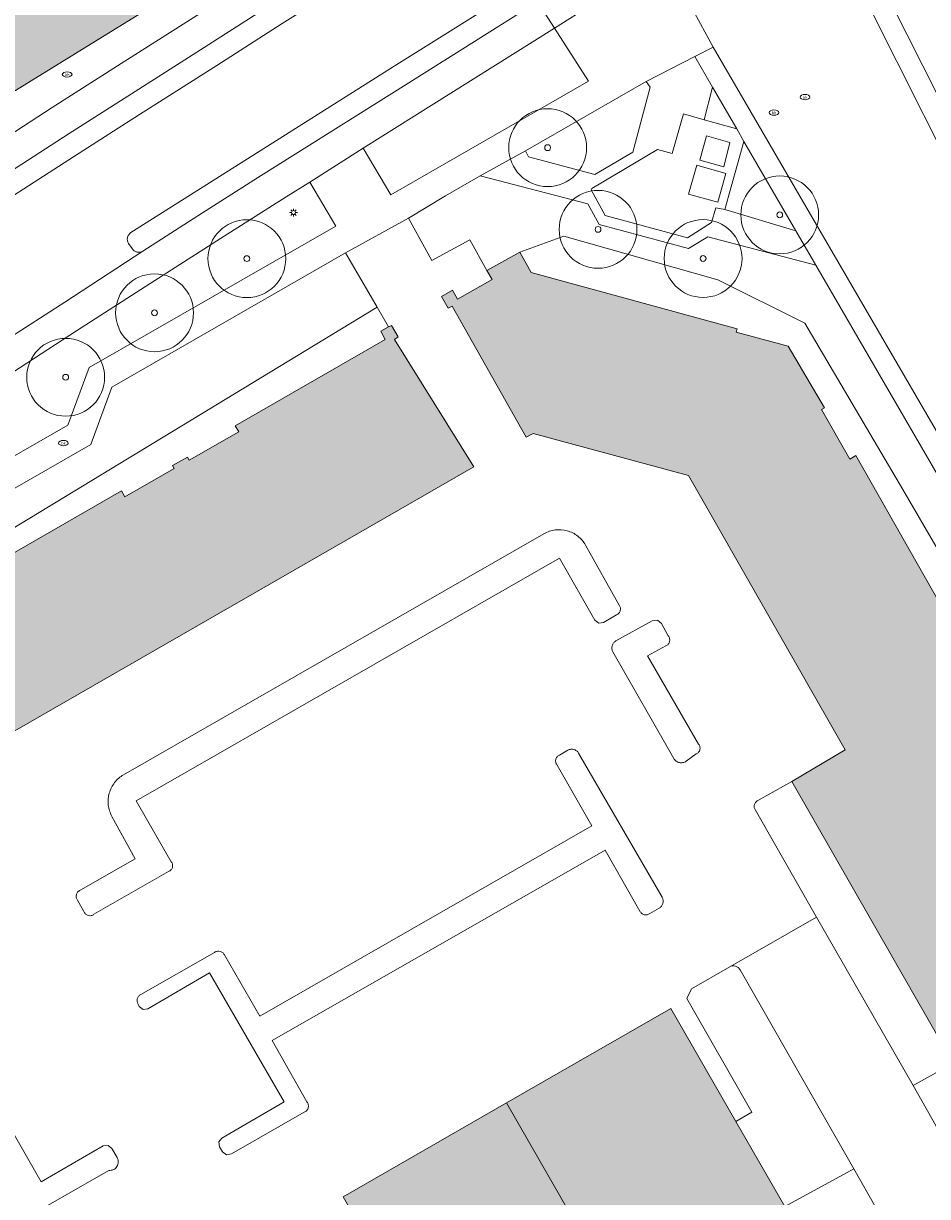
# Model space of a CAD drawing. Header units: metres. Extents: x 187482 to 189800, y 333582 to 335019.
# Tile 173 of 256: x 189154 to 189212, y 334002 to 334078. Entities that reach past the tile are written whole.
import ezdxf
from ezdxf.enums import TextEntityAlignment as Align

# ---------------------------------------------------------------- set-up
doc = ezdxf.new("R2010")
doc.units = ezdxf.units.M
doc.layers.get('0').update_dxf_attribs({"color": 252, "lineweight": 18})
for name, color, linetype, lineweight in [('B-WE-GR-BEPLANTING_CULTUUR_BODEMBEDEKKER-GV', 252, 'Continuous', 18), ('B-WE-GR-BEPLANTING_CULTUUR_HEESTERS-GV', 252, 'Continuous', 18), ('B-WE-GR-BEPLANTING_CULTUUR_VASTE PLANTENVAK-GV', 252, 'Continuous', 18), ('B-WE-GR-BOOM-S', 252, 'Continuous', 18), ('B-WE-IE-MEUBILAIR-S', 252, 'Continuous', 18), ('B-WE-IE-TERREINAFSCHEIDING_KUNSTMATIG_MUUR-G', 252, 'IE-TERREINAFSCHEIDING_KUNSTMATIG-SO', 18), ('B-WE-OG-BEBOUWING-GV', 252, 'Continuous', 18), ('B-WE-OG-TERREIN_ERF-GV', 252, 'Continuous', 18), ('B-WE-VH-GESLOTENVERHARDING-GV', 252, 'Continuous', 18), ('B-WE-VH-GESLOTENVERHARDING_ASFALT-GV', 252, 'Continuous', 18), ('B-WE-VH-OPENVERHARDING-GV', 252, 'Continuous', 18), ('B-WE-VH-OPENVERHARDING_BETONSTRAATSTEEN-GV', 252, 'Continuous', 18), ('B-WE-VH-OPENVERHARDING_TEGEL-GV', 252, 'Continuous', 18)]:
    doc.layers.add(name, color=color, linetype=linetype, lineweight=lineweight)
doc.layers.add('B-WE-OG-BEBOUWING-V', color=7, linetype='Continuous', lineweight=18, true_color=0xf0f0f0)
doc.styles.add('NLCS-ISO', font='NLCS-ISO.ttf')
doc.linetypes.add('IE-TERREINAFSCHEIDING_KUNSTMATIG-SO', pattern='A,4,[82,NLCS.SHX,S=0.75,R=90,X=0,Y=0],4,-2', length=10)

# ---------------------------------------------------------------- blocks, each defined once
blk = doc.blocks.new('SIE-MEUBILAIR_PAAL_LICHTMAST-SO')
for points in [[(-0.62, 0), (-1, 0)], [(-0.71, 0.71), (-0.44, 0.44)], [(0, 1), (0, 0.62)], [(0.44, 0.44), (0.71, 0.71)], [(1, 0), (0.62, 0)], [(-0.71, -0.71), (-0.44, -0.44)], [(0, -0.62), (0, -1)], [(0.44, -0.44), (0.71, -0.71)]]:
    blk.add_lwpolyline(points)
blk.add_circle((0, 0), 0.5)
blk = doc.blocks.new('SIE-MEUBILAIR_PUT_BRANDKRAAN-SO')
blk.add_ellipse((0, 0), major_axis=(1.25, 0), ratio=0.54)
at = {"style": 'NLCS-ISO'}
blk.add_text('bk', height=0.75, dxfattribs=at).set_placement((0.03, 0), align=Align.MIDDLE_CENTER)
blk = doc.blocks.new('SGR-BOOM_GBKN-SO')
at = {"color": 0, "linetype": 'ByBlock', "lineweight": 18}
for radius in [2, 0.15]:
    blk.add_circle((0, 0), radius, dxfattribs=at)

msp = doc.modelspace()

# ---------------------------------------------------------------- hatches: boundary and pattern name
at = {"layer": 'B-WE-OG-BEBOUWING-V'}
h = msp.add_hatch(color=256, dxfattribs=at)
h.dxf.hatch_style = 1
h.paths.add_polyline_path([(189160.873, 334100.61), (189137.693, 334081.692), (189126.926, 334072.905), (189126.422, 334072.494), (189133.493, 334060.76), (189171.537, 334084.231), (189165.107, 334093.896)], flags=17)
h = msp.add_hatch(color=256, dxfattribs=at)
h.dxf.hatch_style = 1
h.paths.add_polyline_path([(189213.953, 334010.731), (189222.582, 334015.677), (189220.987, 334018.479), (189221.178, 334018.588), (189214.014, 334031.16), (189217.025, 334032.921), (189215.233, 334036.086), (189215.042, 334035.977), (189213.232, 334039.14), (189213.614, 334039.359), (189207.698, 334049.765), (189207.314, 334049.547), (189205.51, 334052.726), (189205.702, 334052.835), (189203.363, 334056.789), (189200.028, 334057.688), (189200.085, 334057.901), (189186.849, 334061.538), (189186.127, 334062.834), (189184.014, 334061.658), (189184.343, 334061.083), (189182.127, 334059.817), (189181.803, 334060.384), (189181.096, 334059.986), (189181.523, 334059.228), (189181.776, 334059.37), (189186.521, 334050.949), (189186.981, 334051.196), (189196.95, 334048.488), (189207.021, 334030.863), (189203.599, 334028.836)], flags=17)
h = msp.add_hatch(color=256, dxfattribs=at)
h.dxf.hatch_style = 1
h.paths.add_polyline_path([(189093.343, 334048.264), (189096.366, 334043.209), (189101.137, 334046.062), (189096.264, 334054.111), (189093.677, 334052.553), (189092.877, 334053.881), (189092.088, 334054.223), (189089.87, 334057.907), (189087.837, 334056.683), (189091.545, 334051.27)], flags=16)
h.paths.add_polyline_path([(189088.418, 333997.368), (189085.784, 333995.857), (189085.894, 333995.666), (189085.187, 333995.258), (189083.096, 333994.052), (189088.041, 333985.419), (189123.803, 334005.971), (189121.49, 334010.076), (189123.687, 334011.328), (189124.028, 334010.73), (189150.98, 334026.187), (189148.741, 334030.065), (189150.889, 334031.305), (189151.237, 334030.704), (189183.175, 334049.045), (189178.072, 334057.232), (189178.311, 334057.391), (189177.873, 334058.127), (189177.699, 334058.034), (189177.194, 334057.765), (189177.476, 334057.236), (189167.845, 334051.675), (189168.064, 334051.292), (189164.887, 334049.483), (189164.778, 334049.675), (189163.818, 334049.129), (189163.927, 334048.937), (189160.751, 334047.128), (189160.532, 334047.512), (189150.158, 334041.536), (189150.378, 334041.152), (189147.205, 334039.33), (189147.095, 334039.522), (189143.777, 334037.633), (189145.778, 334034.146), (189142.378, 334032.195), (189142.154, 334032.585), (189131.737, 334026.607), (189131.956, 334026.225), (189128.808, 334024.418), (189128.698, 334024.609), (189127.736, 334024.056), (189127.845, 334023.865), (189124.688, 334022.053), (189124.469, 334022.435), (189119.785, 334019.803), (189119.481, 334020.317), (189118.735, 334019.876), (189119.074, 334019.302), (189116.905, 334018.02), (189116.57, 334018.586), (189114.489, 334017.414), (189116.68, 334013.577), (189114.377, 334012.255), (189103.446, 334005.982), (189103.665, 334005.6), (189101.536, 334004.378), (189101.427, 334004.569), (189100.549, 334004.065), (189100.659, 334003.874), (189098.53, 334002.652), (189098.305, 334003.043)], flags=17)
h = msp.add_hatch(color=256, dxfattribs=at)
h.dxf.hatch_style = 1
h.paths.add_polyline_path([(189197.445, 333997.277), (189199.012, 333998.178), (189203.562, 334000.793), (189203.139, 334001.529), (189199.996, 334006.998), (189195.822, 334014.258), (189185.259, 334008.183), (189193.001, 333994.723)], flags=17)
h = msp.add_hatch(color=256, dxfattribs=at)
h.dxf.hatch_style = 1
h.paths.add_polyline_path([(189193.001, 333994.723), (189185.259, 334008.183), (189174.769, 334002.15), (189182.509, 333988.691), (189186.972, 333991.257), (189188.557, 333992.168)], flags=17)

# ---------------------------------------------------------------- linework, layer by layer
at = {"layer": 'B-WE-GR-BEPLANTING_CULTUUR_BODEMBEDEKKER-GV', "flags": 128}
for points in [[(189194.505, 334073.438), (189194.232, 334073.802), (189186.497, 334069.34), (189186.679, 334068.958), (189190.945, 334067.833), (189193.386, 334069.268)], [(189198.504, 334073.426), (189197.965, 334071.331), (189200.058, 334070.749)], [(189183.58, 334067.742), (189181.341, 334066.447), (189178.973, 334065.021), (189180.467, 334062.294), (189182.919, 334063.619), (189184.014, 334061.658), (189186.127, 334062.834), (189188.948, 334063.855), (189198.839, 334061.064), (189204.423, 334058.272), (189210.725, 334047.583), (189219.499, 334032.507), (189229.245, 334016.13), (189231.133, 334017.218), (189205.142, 334062.001), (189198.207, 334063.827), (189196.97, 334063.077), (189191.224, 334064.614), (189190.484, 334065.94)], [(189158.455, 334055.431), (189174.296, 334064.502), (189172.643, 334067.335), (189171.125, 334066.387), (189166.895, 334063.708), (189162.683, 334061.012), (189157.641, 334057.778), (189152.601, 334054.513), (189148.97, 334052.119), (189151.19, 334048.337), (189157.086, 334051.72)], [(189174.919, 334062.79), (189159.919, 334054.162), (189158.566, 334050.486), (189137.116, 334038.158), (189135.726, 334033.04), (189117.329, 334022.331), (189118.142, 334020.911), (189126.33, 334025.567), (189137.019, 334031.948), (189141.486, 334037.771), (189176.954, 334059.308)]]:
    msp.add_lwpolyline(points, close=True, dxfattribs=at)
at = {"layer": 'B-WE-GR-BEPLANTING_CULTUUR_HEESTERS-GV', "flags": 128}
for points in [[(189190.531, 334073.824), (189188.345, 334077.226), (189180.423, 334072.248), (189176.071, 334069.506), (189177.828, 334066.528)], [(189203.139, 334001.529), (189203.562, 334000.793), (189199.012, 333998.178), (189200.114, 333996.259), (189209.015, 334001.421), (189207.577, 334003.94)]]:
    msp.add_lwpolyline(points, close=True, dxfattribs=at)
for points in [[(189219.499, 334032.507), (189210.725, 334047.583), (189204.423, 334058.272), (189198.839, 334061.064), (189188.948, 334063.855), (189186.127, 334062.834), (189186.849, 334061.538), (189200.085, 334057.901), (189200.028, 334057.688), (189203.363, 334056.789), (189205.702, 334052.835), (189205.51, 334052.726), (189207.314, 334049.547), (189207.698, 334049.765), (189213.614, 334039.359)], [(189150.158, 334041.536), (189160.532, 334047.512), (189160.751, 334047.128), (189163.927, 334048.937), (189163.818, 334049.129), (189164.778, 334049.675), (189164.887, 334049.483), (189168.064, 334051.292), (189167.845, 334051.675), (189177.476, 334057.236), (189177.194, 334057.765), (189177.699, 334058.034), (189176.954, 334059.308), (189141.486, 334037.771)], [(189187.674, 334044.749), (189160.67, 334029.262)], [(189192.515, 334040.154), (189190.346, 334044.013)], [(189163.735, 334023.67), (189161.471, 334027.6), (189188.668, 334043.186), (189190.94, 334039.191), (189191.191, 334038.998), (189191.504, 334039.042), (189192.342, 334039.543)], [(189195.66, 334038.181), (189195.225, 334038.979), (189194.959, 334039.192), (189194.62, 334039.154), (189192.297, 334037.86)], [(189197.606, 334031.232), (189194.335, 334036.906), (189195.502, 334037.543)], [(189192.102, 334037.158), (189196.013, 334030.308)], [(189189.215, 334030.842), (189188.669, 334030.529)], [(189195.261, 334021.401), (189189.9, 334030.658)], [(189196.809, 334030.136), (189197.456, 334030.603)], [(189188.523, 334029.89), (189190.744, 334025.976), (189169.422, 334013.748), (189167.165, 334017.659)], [(189159.921, 334026.594), (189161.42, 334023.868), (189157.928, 334021.865)], [(189172.45, 334008.244), (189170.208, 334012.188), (189191.599, 334024.422), (189193.842, 334020.512)], [(189158.768, 334020.304), (189163.546, 334023.052)], [(189157.712, 334021.206), (189158.124, 334020.477)], [(189194.479, 334020.353), (189195.069, 334020.689)], [(189160.254, 334004.676), (189159.926, 334005.264), (189159.679, 334005.458), (189159.367, 334005.418), (189155.385, 334003.121), (189147.959, 334016.055), (189151.856, 334018.31)], [(189166.519, 334017.855), (189161.779, 334015.145)], [(189161.605, 334014.523), (189161.679, 334014.384), (189161.925, 334014.185), (189162.239, 334014.225), (189166.196, 334016.531), (189170.984, 334008.246), (189166.982, 334005.929), (189166.791, 334005.677), (189166.838, 334005.365), (189167.03, 334005.05), (189167.289, 334004.859), (189167.608, 334004.903), (189172.275, 334007.585)], [(189199.608, 334016.927), (189197.152, 334015.509), (189196.851, 334014.886), (189201.025, 334007.588), (189199.996, 334006.998), (189203.139, 334001.529), (189207.577, 334003.94), (189200.27, 334016.738)], [(189213.953, 334010.731), (189211.384, 334009.297), (189212.873, 334006.696)], [(189154.741, 334000.985), (189159.718, 334003.851)]]:
    msp.add_lwpolyline(points, dxfattribs=at)
at = {"layer": 'B-WE-GR-BEPLANTING_CULTUUR_HEESTERS-GV'}
for points in [[(189188.4, 334044.992, 0.100371), (189187.674, 334044.749)], [(189189.163, 334044.938, 0.099572), (189188.4, 334044.992)], [(189189.847, 334044.594, 0.099299), (189189.163, 334044.938)], [(189190.346, 334044.013, 0.098145), (189189.847, 334044.594)], [(189192.489, 334039.649, 0.114462), (189192.575, 334039.807)], [(189192.584, 334039.987, 0.116206), (189192.515, 334040.154)], [(189192.575, 334039.807, 0.11638), (189192.584, 334039.987)], [(189192.342, 334039.543, 0.10711), (189192.489, 334039.649)], [(189192.053, 334037.55, 0.094373), (189192.038, 334037.349)], [(189192.144, 334037.729, 0.095779), (189192.053, 334037.55)], [(189192.297, 334037.86, 0.098546), (189192.144, 334037.729)], [(189195.502, 334037.543, 0.120449), (189195.659, 334037.652)], [(189195.659, 334037.652, 0.124116), (189195.748, 334037.821)], [(189195.748, 334038.012, 0.119764), (189195.66, 334038.181)], [(189195.748, 334037.821, 0.125658), (189195.748, 334038.012)], [(189192.038, 334037.349, 0.095771), (189192.102, 334037.158)], [(189189.4, 334030.904, 0.095618), (189189.215, 334030.842)], [(189189.595, 334030.891, 0.097345), (189189.4, 334030.904)], [(189189.771, 334030.805, 0.091317), (189189.595, 334030.891)], [(189189.9, 334030.658, 0.093807), (189189.771, 334030.805)], [(189197.692, 334031.066, 0.119593), (189197.606, 334031.232)], [(189197.607, 334030.713, 0.124667), (189197.692, 334030.879)], [(189197.692, 334030.879, 0.11765), (189197.692, 334031.066)], [(189188.43, 334030.247, 0.121023), (189188.433, 334030.057)], [(189188.515, 334030.417, 0.122354), (189188.43, 334030.247)], [(189188.433, 334030.057, 0.120315), (189188.523, 334029.89)], [(189188.669, 334030.529, 0.119693), (189188.515, 334030.417)], [(189196.013, 334030.308, 0.105607), (189196.165, 334030.138)], [(189196.165, 334030.138, 0.105873), (189196.373, 334030.044)], [(189196.373, 334030.044, 0.105263), (189196.601, 334030.044)], [(189196.601, 334030.044, 0.106248), (189196.809, 334030.136)], [(189197.456, 334030.603, 0.11885), (189197.607, 334030.713)], [(189160.67, 334029.262, 0.096697), (189160.094, 334028.762)], [(189160.094, 334028.762, 0.096716), (189159.75, 334028.081)], [(189159.75, 334028.081, 0.096067), (189159.689, 334027.321)], [(189159.689, 334027.321, 0.09655), (189159.921, 334026.594)], [(189163.709, 334023.148, 0.123187), (189163.807, 334023.31)], [(189163.816, 334023.499, 0.125192), (189163.735, 334023.67)], [(189163.807, 334023.31, 0.121669), (189163.816, 334023.499)], [(189163.546, 334023.052, 0.120611), (189163.709, 334023.148)], [(189157.755, 334021.763, 0.118537), (189157.649, 334021.592)], [(189157.928, 334021.865, 0.118665), (189157.755, 334021.763)], [(189157.649, 334021.592, 0.119835), (189157.633, 334021.391)], [(189157.633, 334021.391, 0.122722), (189157.712, 334021.206)], [(189195.223, 334020.822, 0.102849), (189195.314, 334021.005)], [(189195.327, 334021.208, 0.103882), (189195.261, 334021.401)], [(189195.314, 334021.005, 0.10334), (189195.327, 334021.208)], [(189158.124, 334020.477, 0.126042), (189158.23, 334020.315)], [(189158.23, 334020.315, 0.119994), (189158.4, 334020.221)], [(189158.4, 334020.221, 0.12366), (189158.594, 334020.217)], [(189158.594, 334020.217, 0.119541), (189158.768, 334020.304)], [(189193.842, 334020.512, 0.12179), (189193.954, 334020.362)], [(189193.954, 334020.362, 0.116598), (189194.121, 334020.276)], [(189194.121, 334020.276, 0.111674), (189194.309, 334020.273)], [(189194.309, 334020.273, 0.118981), (189194.479, 334020.353)], [(189195.069, 334020.689, 0.100762), (189195.223, 334020.822)], [(189166.698, 334017.93, 0.117719), (189166.519, 334017.855)], [(189166.891, 334017.917, 0.108665), (189166.698, 334017.93)], [(189167.058, 334017.82, 0.113679), (189166.891, 334017.917)], [(189167.165, 334017.659, 0.11908), (189167.058, 334017.82)], [(189199.777, 334016.983, 0.090621), (189199.608, 334016.927)], [(189199.97, 334016.97, 0.098349), (189199.777, 334016.983)], [(189200.143, 334016.884, 0.104166), (189199.97, 334016.97)], [(189200.27, 334016.738, 0.099187), (189200.143, 334016.884)], [(189161.634, 334015.035, 0.110215), (189161.548, 334014.874)], [(189161.779, 334015.145, 0.113209), (189161.634, 334015.035)], [(189161.548, 334014.874, 0.110164), (189161.538, 334014.692)], [(189161.538, 334014.692, 0.111347), (189161.605, 334014.523)], [(189172.538, 334008.067, 0.124434), (189172.45, 334008.244)], [(189172.275, 334007.585, 0.123603), (189172.439, 334007.695)], [(189172.439, 334007.695, 0.121982), (189172.534, 334007.869)], [(189172.534, 334007.869, 0.121163), (189172.538, 334008.067)], [(189160.244, 334004.096, 0.1392), (189160.332, 334004.385)], [(189160.332, 334004.385, 0.144109), (189160.254, 334004.676)], [(189159.718, 334003.851, 0.137343), (189160.016, 334003.898)], [(189160.016, 334003.898, 0.140808), (189160.244, 334004.096)]]:
    msp.add_lwpolyline(points, format="xyb", dxfattribs=at)
at = {"layer": 'B-WE-GR-BEPLANTING_CULTUUR_VASTE PLANTENVAK-GV', "flags": 128}
for points in [[(189182.597, 334086.523), (189178.313, 334083.839), (189174.078, 334081.201), (189169.836, 334078.533), (189165.61, 334075.835), (189161.413, 334073.154), (189157.172, 334070.461), (189152.975, 334067.741), (189148.771, 334065.007), (189147.089, 334063.91), (189135.471, 334056.117), (189122.969, 334047.776)], [(189136.558, 334055.164), (189146.909, 334062.102), (189149.407, 334063.757), (189153.601, 334066.469), (189157.812, 334069.19), (189161.704, 334071.687), (189166.655, 334074.835), (189170.862, 334077.532), (189175.104, 334080.199), (189179.329, 334082.852), (189183.314, 334085.303)], [(189186.518, 334080.103), (189178.059, 334074.792), (189164.959, 334066.525), (189161.144, 334064.093)], [(189161.913, 334062.896), (189165.739, 334065.354), (189169.504, 334067.751), (189178.819, 334073.608), (189187.262, 334078.924)], [(189160.993, 334063.397), (189161.216, 334063.063)]]:
    msp.add_lwpolyline(points, dxfattribs=at)
msp.add_lwpolyline([(189200.519, 334069.955), (189199.284, 334065.579), (189203.851, 334064.214)], close=True, dxfattribs=at)
at = {"layer": 'B-WE-GR-BEPLANTING_CULTUUR_VASTE PLANTENVAK-GV'}
for points in [[(189161.144, 334064.093, 0.421106), (189160.993, 334063.397)], [(189161.216, 334063.063, 0.39491), (189161.913, 334062.896)]]:
    msp.add_lwpolyline(points, format="xyb", dxfattribs=at)
at = {"layer": 'B-WE-IE-TERREINAFSCHEIDING_KUNSTMATIG_MUUR-G', "ltscale": 0.2, "flags": 128}
msp.add_lwpolyline([(189196.851, 334014.886), (189201.025, 334007.588), (189199.996, 334006.998)], dxfattribs=at)
at = {"layer": 'B-WE-OG-BEBOUWING-GV', "flags": 128}
for points in [[(189160.873, 334100.61), (189137.693, 334081.692), (189126.926, 334072.905), (189126.422, 334072.494), (189133.493, 334060.76), (189171.537, 334084.231), (189165.107, 334093.896)], [(189197.445, 333997.277), (189199.012, 333998.178), (189203.562, 334000.793), (189203.139, 334001.529), (189199.996, 334006.998), (189195.822, 334014.258), (189185.259, 334008.183), (189193.001, 333994.723)], [(189193.001, 333994.723), (189185.259, 334008.183), (189174.769, 334002.15), (189182.509, 333988.691), (189186.972, 333991.257), (189188.557, 333992.168)]]:
    msp.add_lwpolyline(points, close=True, dxfattribs=at)
for points in [[(189213.614, 334039.359), (189207.698, 334049.765), (189207.314, 334049.547), (189205.51, 334052.726), (189205.702, 334052.835), (189203.363, 334056.789), (189200.028, 334057.688), (189200.085, 334057.901), (189186.849, 334061.538), (189186.127, 334062.834), (189184.014, 334061.658), (189184.343, 334061.083), (189182.127, 334059.817), (189181.803, 334060.384), (189181.096, 334059.986), (189181.523, 334059.228), (189181.776, 334059.37), (189186.521, 334050.949), (189186.981, 334051.196), (189196.95, 334048.488), (189207.021, 334030.863), (189203.599, 334028.836), (189213.953, 334010.731)], [(189151.237, 334030.704), (189183.175, 334049.045), (189178.072, 334057.232), (189178.311, 334057.391), (189177.873, 334058.127), (189177.699, 334058.034), (189177.194, 334057.765), (189177.476, 334057.236), (189167.845, 334051.675), (189168.064, 334051.292), (189164.887, 334049.483), (189164.778, 334049.675), (189163.818, 334049.129), (189163.927, 334048.937), (189160.751, 334047.128), (189160.532, 334047.512), (189150.158, 334041.536)]]:
    msp.add_lwpolyline(points, dxfattribs=at)
at = {"layer": 'B-WE-OG-TERREIN_ERF-GV', "flags": 128}
for points in [[(189205.92, 334086.908), (189235.418, 334028.481), (189245.859, 334034.276), (189242.328, 334040.505), (189241.511, 334040.042), (189238.878, 334044.687), (189239.777, 334045.154), (189235.836, 334052.116), (189229.404, 334048.478), (189228.833, 334049.482), (189228.633, 334049.368), (189214.564, 334073.924), (189216.644, 334075.096), (189215.542, 334077.066), (189217.162, 334082.389)], [(189213.953, 334010.731), (189203.599, 334028.836), (189201.462, 334027.623)], [(189201.258, 334026.989), (189205.188, 334020.122), (189211.384, 334009.297), (189213.953, 334010.731)]]:
    msp.add_lwpolyline(points, dxfattribs=at)
at = {"layer": 'B-WE-OG-TERREIN_ERF-GV'}
for points in [[(189201.203, 334027.356, 0.121129), (189201.188, 334027.166)], [(189201.188, 334027.166, 0.115104), (189201.258, 334026.989)], [(189201.301, 334027.52, 0.113099), (189201.203, 334027.356)], [(189201.462, 334027.623, 0.114758), (189201.301, 334027.52)]]:
    msp.add_lwpolyline(points, format="xyb", dxfattribs=at)
at = {"layer": 'B-WE-VH-GESLOTENVERHARDING-GV', "flags": 128}
for points in [[(189199.618, 334069.883), (189198.107, 334070.315), (189197.68, 334068.753), (189199.228, 334068.327)], [(189199.354, 334067.896), (189197.485, 334068.427), (189196.955, 334066.566), (189198.844, 334066.044)]]:
    msp.add_lwpolyline(points, close=True, dxfattribs=at)
at = {"layer": 'B-WE-VH-GESLOTENVERHARDING_ASFALT-GV', "flags": 128}
for points in [[(189187.306, 334078.952), (189194.04, 334083.191), (189190.048, 334089.67), (189189.46, 334089.139), (189188.829, 334088.678), (189186.236, 334087.081), (189183.314, 334085.303), (189179.329, 334082.852), (189175.104, 334080.199), (189170.862, 334077.532), (189166.655, 334074.835), (189161.704, 334071.687), (189157.812, 334069.19), (189153.601, 334066.469), (189149.407, 334063.757), (189146.909, 334062.102), (189136.558, 334055.164), (189123.748, 334046.613)], [(189171.537, 334084.231), (189133.493, 334060.76)], [(189272.665, 333955.947), (189272.619, 333956.049), (189272.572, 333956.151), (189272.523, 333956.252), (189272.474, 333956.352), (189272.423, 333956.452), (189272.371, 333956.551), (189272.317, 333956.65), (189272.263, 333956.748), (189250.891, 333994.756), (189248.107, 334000), (189206.922, 334081.921)], [(189151.877, 334069.402), (189156.075, 334072.12), (189160.284, 334074.808), (189164.506, 334077.488), (189168.717, 334080.176)], [(189161.144, 334064.093), (189164.959, 334066.525), (189178.059, 334074.792), (189186.518, 334080.103)], [(189187.262, 334078.924), (189188.345, 334077.226), (189193.106, 334080.235)], [(189197.19, 334078.492), (189198.552, 334076.001), (189234.541, 334014.118), (189242.42, 334000.437), (189251.083, 333985.337), (189252.578, 333986.237), (189268.859, 333957.927), (189267.34, 333957.002), (189268.37, 333955.207)], [(189161.216, 334063.063), (189160.993, 334063.397)], [(189151.818, 334056.365), (189156.887, 334059.633), (189161.913, 334062.896)]]:
    msp.add_lwpolyline(points, dxfattribs=at)
at = {"layer": 'B-WE-VH-GESLOTENVERHARDING_ASFALT-GV'}
for points in [[(189160.993, 334063.397, -0.421106), (189161.144, 334064.093)], [(189161.913, 334062.896, -0.39491), (189161.216, 334063.063)]]:
    msp.add_lwpolyline(points, format="xyb", dxfattribs=at)
at = {"layer": 'B-WE-VH-OPENVERHARDING-GV', "flags": 128}
for points in [[(189200.519, 334069.955), (189200.058, 334070.749), (189197.965, 334071.331), (189196.637, 334071.712), (189195.919, 334069.178), (189194.975, 334069.43), (189190.758, 334066.934), (189190.707, 334066.838), (189191.616, 334065.194), (189196.894, 334063.767), (189198.447, 334064.747), (189198.705, 334065.69), (189199.284, 334065.579)], [(189198.107, 334070.315), (189199.618, 334069.883), (189199.228, 334068.327), (189197.68, 334068.753)], [(189197.485, 334068.427), (189199.354, 334067.896), (189198.844, 334066.044), (189196.955, 334066.566)]]:
    msp.add_lwpolyline(points, close=True, dxfattribs=at)
at = {"layer": 'B-WE-VH-OPENVERHARDING_BETONSTRAATSTEEN-GV', "flags": 128}
for points in [[(189168.717, 334080.176), (189164.506, 334077.488), (189160.284, 334074.808), (189156.075, 334072.12), (189151.877, 334069.402), (189147.688, 334066.686), (189135.207, 334058.353), (189128.566, 334053.92), (189120.256, 334048.347), (189115.264, 334045.038), (189110.366, 334041.743), (189101.168, 334035.589), (189093.656, 334030.56), (189091.676, 334029.245), (189092.844, 334027.637), (189094.153, 334028.515), (189099.158, 334031.864)], [(189099.158, 334031.864), (189104.99, 334035.764), (189110.828, 334039.672), (189116.95, 334043.762), (189122.969, 334047.776), (189135.471, 334056.117), (189147.089, 334063.91), (189148.771, 334065.007), (189152.975, 334067.741), (189157.172, 334070.461), (189161.413, 334073.154), (189165.61, 334075.835), (189169.836, 334078.533)], [(189152.601, 334054.513), (189157.641, 334057.778), (189162.683, 334061.012), (189166.895, 334063.708), (189171.125, 334066.387), (189172.643, 334067.335), (189176.071, 334069.506), (189180.423, 334072.248), (189188.345, 334077.226), (189187.262, 334078.924), (189178.819, 334073.608), (189169.504, 334067.751), (189165.739, 334065.354), (189161.913, 334062.896), (189156.887, 334059.633), (189151.818, 334056.365)], [(189201.462, 334027.623), (189203.599, 334028.836), (189207.021, 334030.863), (189196.95, 334048.488), (189186.981, 334051.196), (189186.521, 334050.949), (189181.776, 334059.37), (189181.523, 334059.228), (189181.096, 334059.986), (189181.803, 334060.384), (189182.127, 334059.817), (189184.343, 334061.083), (189184.014, 334061.658), (189182.919, 334063.619), (189180.467, 334062.294), (189178.973, 334065.021), (189174.919, 334062.79), (189176.954, 334059.308), (189177.699, 334058.034), (189177.873, 334058.127), (189178.311, 334057.391), (189178.072, 334057.232), (189183.175, 334049.045), (189151.237, 334030.704)], [(189160.67, 334029.262), (189187.674, 334044.749)], [(189190.346, 334044.013), (189192.515, 334040.154)], [(189192.342, 334039.543), (189191.504, 334039.042), (189191.191, 334038.998), (189190.94, 334039.191), (189188.668, 334043.186), (189161.471, 334027.6), (189163.735, 334023.67)], [(189192.297, 334037.86), (189194.62, 334039.154), (189194.959, 334039.192), (189195.225, 334038.979), (189195.66, 334038.181)], [(189195.502, 334037.543), (189194.335, 334036.906), (189197.606, 334031.232)], [(189196.013, 334030.308), (189192.102, 334037.158)], [(189188.669, 334030.529), (189189.215, 334030.842)], [(189189.9, 334030.658), (189195.261, 334021.401)], [(189197.456, 334030.603), (189196.809, 334030.136)], [(189167.165, 334017.659), (189169.422, 334013.748), (189190.744, 334025.976), (189188.523, 334029.89)], [(189199.608, 334016.927), (189205.188, 334020.122), (189201.258, 334026.989)], [(189157.928, 334021.865), (189161.42, 334023.868), (189159.921, 334026.594)], [(189193.842, 334020.512), (189191.599, 334024.422), (189170.208, 334012.188), (189172.45, 334008.244)], [(189163.546, 334023.052), (189158.768, 334020.304)], [(189158.124, 334020.477), (189157.712, 334021.206)], [(189195.069, 334020.689), (189194.479, 334020.353)], [(189211.384, 334009.297), (189205.188, 334020.122), (189199.608, 334016.927)], [(189151.856, 334018.31), (189147.959, 334016.055), (189155.385, 334003.121), (189159.367, 334005.418), (189159.679, 334005.458), (189159.926, 334005.264), (189160.254, 334004.676)], [(189161.779, 334015.145), (189166.519, 334017.855)], [(189172.275, 334007.585), (189167.608, 334004.903), (189167.289, 334004.859), (189167.03, 334005.05), (189166.838, 334005.365), (189166.791, 334005.677), (189166.982, 334005.929), (189170.984, 334008.246), (189166.196, 334016.531), (189162.239, 334014.225), (189161.925, 334014.185), (189161.679, 334014.384), (189161.605, 334014.523)], [(189174.769, 334002.15), (189185.259, 334008.183), (189195.822, 334014.258), (189199.996, 334006.998), (189201.025, 334007.588), (189196.851, 334014.886), (189197.152, 334015.509), (189199.608, 334016.927)], [(189200.27, 334016.738), (189207.577, 334003.94), (189209.015, 334001.421), (189212.159, 333995.914), (189212.461, 333996.099), (189219.048, 333999.893)], [(189216.95, 334000), (189216.623, 334000.288), (189214.634, 334003.684), (189214.14, 334004.528), (189212.873, 334006.696), (189211.384, 334009.297)], [(189159.718, 334003.851), (189154.741, 334000.985)]]:
    msp.add_lwpolyline(points, dxfattribs=at)
at = {"layer": 'B-WE-VH-OPENVERHARDING_BETONSTRAATSTEEN-GV'}
for points in [[(189187.674, 334044.749, -0.100371), (189188.4, 334044.992)], [(189188.4, 334044.992, -0.099572), (189189.163, 334044.938)], [(189189.163, 334044.938, -0.099299), (189189.847, 334044.594)], [(189189.847, 334044.594, -0.098145), (189190.346, 334044.013)], [(189192.575, 334039.807, -0.114462), (189192.489, 334039.649)], [(189192.515, 334040.154, -0.116206), (189192.584, 334039.987)], [(189192.584, 334039.987, -0.11638), (189192.575, 334039.807)], [(189192.489, 334039.649, -0.10711), (189192.342, 334039.543)], [(189192.038, 334037.349, -0.094373), (189192.053, 334037.55)], [(189192.053, 334037.55, -0.095779), (189192.144, 334037.729)], [(189192.144, 334037.729, -0.098546), (189192.297, 334037.86)], [(189195.659, 334037.652, -0.120449), (189195.502, 334037.543)], [(189195.748, 334037.821, -0.124116), (189195.659, 334037.652)], [(189195.66, 334038.181, -0.119764), (189195.748, 334038.012)], [(189195.748, 334038.012, -0.125658), (189195.748, 334037.821)], [(189192.102, 334037.158, -0.095771), (189192.038, 334037.349)], [(189189.215, 334030.842, -0.095618), (189189.4, 334030.904)], [(189189.4, 334030.904, -0.097345), (189189.595, 334030.891)], [(189189.595, 334030.891, -0.091317), (189189.771, 334030.805)], [(189189.771, 334030.805, -0.093807), (189189.9, 334030.658)], [(189197.606, 334031.232, -0.119593), (189197.692, 334031.066)], [(189197.692, 334030.879, -0.124667), (189197.607, 334030.713)], [(189197.692, 334031.066, -0.11765), (189197.692, 334030.879)], [(189188.433, 334030.057, -0.121023), (189188.43, 334030.247)], [(189188.43, 334030.247, -0.122354), (189188.515, 334030.417)], [(189188.523, 334029.89, -0.120315), (189188.433, 334030.057)], [(189188.515, 334030.417, -0.119693), (189188.669, 334030.529)], [(189196.165, 334030.138, -0.105607), (189196.013, 334030.308)], [(189196.373, 334030.044, -0.105873), (189196.165, 334030.138)], [(189196.601, 334030.044, -0.105263), (189196.373, 334030.044)], [(189196.809, 334030.136, -0.106248), (189196.601, 334030.044)], [(189197.607, 334030.713, -0.11885), (189197.456, 334030.603)], [(189160.094, 334028.762, -0.096697), (189160.67, 334029.262)], [(189159.75, 334028.081, -0.096716), (189160.094, 334028.762)], [(189159.689, 334027.321, -0.096067), (189159.75, 334028.081)], [(189159.921, 334026.594, -0.09655), (189159.689, 334027.321)], [(189201.188, 334027.166, -0.121129), (189201.203, 334027.356)], [(189201.258, 334026.989, -0.115104), (189201.188, 334027.166)], [(189201.203, 334027.356, -0.113099), (189201.301, 334027.52)], [(189201.301, 334027.52, -0.114758), (189201.462, 334027.623)], [(189163.807, 334023.31, -0.123187), (189163.709, 334023.148)], [(189163.735, 334023.67, -0.125192), (189163.816, 334023.499)], [(189163.816, 334023.499, -0.121669), (189163.807, 334023.31)], [(189163.709, 334023.148, -0.120611), (189163.546, 334023.052)], [(189157.649, 334021.592, -0.118537), (189157.755, 334021.763)], [(189157.755, 334021.763, -0.118665), (189157.928, 334021.865)], [(189157.633, 334021.391, -0.119835), (189157.649, 334021.592)], [(189157.712, 334021.206, -0.122722), (189157.633, 334021.391)], [(189195.314, 334021.005, -0.102849), (189195.223, 334020.822)], [(189195.261, 334021.401, -0.103882), (189195.327, 334021.208)], [(189195.327, 334021.208, -0.10334), (189195.314, 334021.005)], [(189158.23, 334020.315, -0.126042), (189158.124, 334020.477)], [(189158.4, 334020.221, -0.119994), (189158.23, 334020.315)], [(189158.594, 334020.217, -0.12366), (189158.4, 334020.221)], [(189158.768, 334020.304, -0.119541), (189158.594, 334020.217)], [(189193.954, 334020.362, -0.12179), (189193.842, 334020.512)], [(189194.121, 334020.276, -0.116598), (189193.954, 334020.362)], [(189194.309, 334020.273, -0.111674), (189194.121, 334020.276)], [(189194.479, 334020.353, -0.118981), (189194.309, 334020.273)], [(189195.223, 334020.822, -0.100762), (189195.069, 334020.689)], [(189166.519, 334017.855, -0.117719), (189166.698, 334017.93)], [(189166.698, 334017.93, -0.108665), (189166.891, 334017.917)], [(189166.891, 334017.917, -0.113679), (189167.058, 334017.82)], [(189167.058, 334017.82, -0.11908), (189167.165, 334017.659)], [(189199.608, 334016.927, -0.090621), (189199.777, 334016.983)], [(189199.777, 334016.983, -0.098349), (189199.97, 334016.97)], [(189199.97, 334016.97, -0.104166), (189200.143, 334016.884)], [(189200.143, 334016.884, -0.099187), (189200.27, 334016.738)], [(189161.548, 334014.874, -0.110215), (189161.634, 334015.035)], [(189161.634, 334015.035, -0.113209), (189161.779, 334015.145)], [(189161.538, 334014.692, -0.110164), (189161.548, 334014.874)], [(189161.605, 334014.523, -0.111347), (189161.538, 334014.692)], [(189172.45, 334008.244, -0.124434), (189172.538, 334008.067)], [(189172.439, 334007.695, -0.123603), (189172.275, 334007.585)], [(189172.534, 334007.869, -0.121982), (189172.439, 334007.695)], [(189172.538, 334008.067, -0.121163), (189172.534, 334007.869)], [(189160.332, 334004.385, -0.1392), (189160.244, 334004.096)], [(189160.254, 334004.676, -0.144109), (189160.332, 334004.385)], [(189160.016, 334003.898, -0.137343), (189159.718, 334003.851)], [(189160.244, 334004.096, -0.140808), (189160.016, 334003.898)]]:
    msp.add_lwpolyline(points, format="xyb", dxfattribs=at)
at = {"layer": 'B-WE-VH-OPENVERHARDING_TEGEL-GV', "flags": 128}
for points in [[(189236.274, 334026.786), (189235.418, 334028.481), (189205.92, 334086.908), (189204.73, 334087.507), (189204.738, 334086.562), (189205.03, 334085.662), (189206.922, 334081.921), (189248.107, 334000), (189250.891, 333994.756), (189272.263, 333956.748), (189272.317, 333956.65), (189272.371, 333956.551), (189272.423, 333956.452), (189272.474, 333956.352), (189272.523, 333956.252), (189272.572, 333956.151), (189272.619, 333956.049), (189272.665, 333955.947)], [(189193.106, 334080.235), (189188.345, 334077.226), (189190.531, 334073.824), (189177.828, 334066.528), (189176.071, 334069.506), (189172.643, 334067.335), (189174.296, 334064.502), (189158.455, 334055.431), (189157.086, 334051.72), (189151.19, 334048.337)], [(189137.116, 334038.158), (189158.566, 334050.486), (189159.919, 334054.162), (189174.919, 334062.79), (189178.973, 334065.021), (189181.341, 334066.447), (189183.58, 334067.742), (189186.497, 334069.34), (189194.232, 334073.802), (189197.361, 334075.395), (189198.552, 334076.001), (189197.19, 334078.492)], [(189198.552, 334076.001), (189197.361, 334075.395), (189198.504, 334073.426), (189200.058, 334070.749), (189200.519, 334069.955), (189203.851, 334064.214), (189205.142, 334062.001), (189231.133, 334017.218), (189231.8, 334015.232), (189232.715, 334013.71)], [(189234.541, 334014.118), (189198.552, 334076.001)]]:
    msp.add_lwpolyline(points, dxfattribs=at)
msp.add_lwpolyline([(189196.637, 334071.712), (189197.965, 334071.331), (189198.504, 334073.426), (189197.361, 334075.395), (189194.232, 334073.802), (189194.505, 334073.438), (189193.386, 334069.268), (189190.945, 334067.833), (189186.679, 334068.958), (189186.497, 334069.34), (189183.58, 334067.742), (189190.484, 334065.94), (189191.224, 334064.614), (189196.97, 334063.077), (189198.207, 334063.827), (189205.142, 334062.001), (189203.851, 334064.214), (189199.284, 334065.579), (189198.705, 334065.69), (189198.447, 334064.747), (189196.894, 334063.767), (189191.616, 334065.194), (189190.707, 334066.838), (189190.758, 334066.934), (189194.975, 334069.43), (189195.919, 334069.178)], close=True, dxfattribs=at)

# ---------------------------------------------------------------- block references
at = {"layer": 'B-WE-GR-BOOM-S', "xscale": 1.25, "yscale": 1.25, "zscale": 1.25}
for p in [(189187.91, 334069.55), (189202.82, 334065.23), (189191.15, 334064.3), (189168.59, 334062.42), (189197.897, 334062.428), (189162.66, 334058.94), (189156.95, 334054.8)]:
    msp.add_blockref('SGR-BOOM_GBKN-SO', p, dxfattribs=at)
at = {"layer": 'B-WE-IE-MEUBILAIR-S', "xscale": 0.25, "yscale": 0.25, "zscale": 0.25}
for name, p in [('SIE-MEUBILAIR_PUT_BRANDKRAAN-SO', (189157.048, 334074.254)), ('SIE-MEUBILAIR_PUT_BRANDKRAAN-SO', (189204.446, 334072.798)), ('SIE-MEUBILAIR_PUT_BRANDKRAAN-SO', (189202.445, 334071.801)), ('SIE-MEUBILAIR_PAAL_LICHTMAST-SO', (189171.586, 334065.379)), ('SIE-MEUBILAIR_PUT_BRANDKRAAN-SO', (189156.808, 334050.572))]:
    msp.add_blockref(name, p, dxfattribs=at)

doc.saveas('drawing.dxf')
